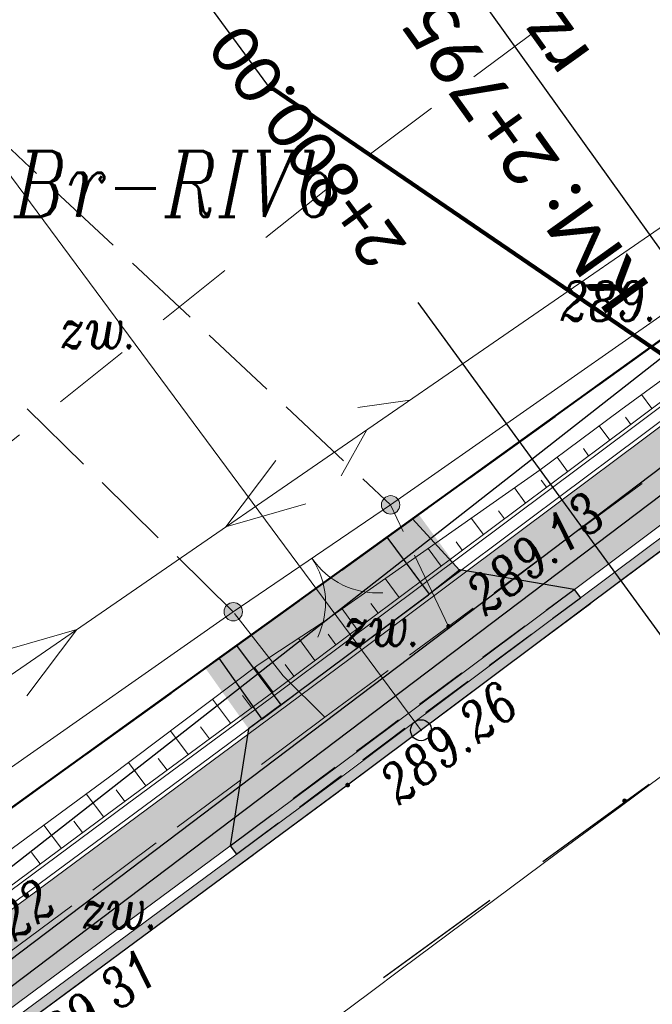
# Model space of a CAD drawing. Header units: metres. Extents: x -1 to 7476305, y 0 to 5497191.
# Tile 45 of 115: x 7475065 to 7475077, y 5496794 to 5496813. Entities that reach past the tile are written whole.
import ezdxf

# ---------------------------------------------------------------- set-up
doc = ezdxf.new("R2010")
doc.units = ezdxf.units.M
for name, pattern in [('420-500', [1.5, 1, -0.5]), ('EGBO02-500', [2.5, 1.5, -1]), ('HIDDEN', [0.375, 0.25, -0.125]), ('Krawedz', [0.75, 0.5, -0.25]), ('KTJZ01-500', [2, 1.5, -0.5])]:
    doc.linetypes.add(name, pattern=pattern)
for name, color, linetype in [('C-DROGI-KORYTARZE', 7, 'Continuous'), ('C-DROGI-PRZEKROJE', 7, 'Continuous'), ('C-DROGI-SYTUACJA', 7, 'Continuous'), ('C-SIECI-RURY', 150, 'Continuous'), ('C-SIECI-STRUKTURY-ETYKIETY', 154, 'Continuous'), ('D_ naprawakonstrukcji', 7, 'Continuous'), ('D_Granice pasa drogowego', 30, '420-500'), ('d_gRANICE PODZIAŁOWE', 92, 'Continuous'), ('D_Grupa punktów', 7, 'Continuous'), ('D_Krawężnik zaniżony', 1, '420-500'), ('D_Linia charakterystyczna', 10, 'Continuous'), ('D_Pobocze zjazdu', 32, 'Continuous'), ('D_wymiary', 7, 'Continuous'), ('D_Zjazdy', 5, 'Continuous'), ('D_Zjazdy za chodnikiem kruszywo', 41, 'Continuous')]:
    doc.layers.add(name, color=color, linetype=linetype)
for name, color, linetype, lineweight, true_color in [('EGBD03', 7, 'Continuous', 5, 0x0a0909), ('EGBK02', 7, 'Continuous', 5, 0x0a0909), ('EGBO02', 7, 'Continuous', 5, 0x0a0909), ('KTJZ01', 7, 'Continuous', 5, 0x0a0909), ('KTOK05_01', 7, 'Continuous', 5, 0x0a0909), ('RTPW01', 7, 'Continuous', 5, 0x0a0909), ('RTPW02', 7, 'Continuous', 5, 0x0a0909), ('suepnn', 7, 'Continuous', 5, 0x0a0909), ('sutp', 7, 'Continuous', 5, 0x0a0909), ('SZOPO_905', 7, 'Continuous', 5, 0x0a0909)]:
    doc.layers.add(name, color=color, linetype=linetype, lineweight=lineweight, true_color=true_color)
for name, color, linetype, lineweight in [('S-1_proj_obnizenia', 7, 'Krawedz', 30), ('S-1_proj_obrzeze', 11, 'Continuous', 30), ('S-5_opis_poprzeczka', 7, 'Continuous', 25)]:
    doc.layers.add(name, color=color, linetype=linetype, lineweight=lineweight)
doc.styles.add('! rom po 1.8mm', font='calibri.ttf', dxfattribs={"height": 0.9})
doc.styles.add('KAMIL', font='calibri.ttf', dxfattribs={"height": 0.75})
doc.styles.add('romans_pochyl', font='calibri.ttf', dxfattribs={"height": 0.75})
doc.styles.add('Style-ITALIC_1250', font='ITALIC_1250.shx')
doc.linetypes.add('KTOK05_01-500', pattern='A,3.75,[13,dgnlstyle-rozp_2015.shx,S=0.002778,R=0,X=0,Y=0],3.75', length=7.5)
doc.dimstyles.new('! 500', dxfattribs={"dimscale": 5, "dimtxt": 0.9, "dimasz": 0.18, "dimexe": 0.08, "dimexo": 0.04, "dimgap": 0.07, "dimtad": 1, "dimzin": 1, "dimtxsty": '! rom po 1.8mm', "dimcen": 0.09, "dimclrd": 256, "dimclre": 256, "dimclrt": 256, "dimazin": 1, "dimtfac": 1, "dimtix": 1, "dimtmove": 1, "dimatfit": 1, "dimfxl": 0.2, "dimlwd": -1, "dimlwe": -1, "dimarcsym": 0})

# ---------------------------------------------------------------- blocks, each defined once
blk = doc.blocks.new('A$C3d0535fb')
at = {"lineweight": 30}
h = blk.add_hatch(color=1, dxfattribs=at)
h.dxf.hatch_style = 1
h.paths.add_polyline_path([(7475075.987, 5496801.972), (7475073.811, 5496802.344), (7475073.233, 5496801.88), (7475073.232, 5496801.881), (7475073.215, 5496801.867), (7475070.406, 5496799.777), (7475070.042, 5496799.507), (7475069.792, 5496799.321), (7475069.439, 5496797.096), (7475072.374, 5496799.292)])
at = {"lineweight": 30, "true_color": 0xffffff, "transparency": 33554687}
h = blk.add_hatch(color=7, dxfattribs=at)
h.dxf.hatch_style = 1
h.paths.add_polyline_path([(7475072.374, 5496799.292), (7475069.439, 5496797.096), (7475069.559, 5496796.936), (7475072.494, 5496799.132), (7475076.106, 5496801.811), (7475075.987, 5496801.972)])
at = {"layer": 'D_Pobocze zjazdu', "lineweight": 30, "transparency": 33554687}
h = blk.add_hatch(color=256, dxfattribs=at)
h.dxf.hatch_style = 1
h.paths.add_polyline_path([(7475073.233, 5496801.88), (7475073.802, 5496802.336), (7475073.027, 5496803.396), (7475072.426, 5496802.963)])
h.paths.add_polyline_path([(7475069.792, 5496799.32), (7475070.406, 5496799.777), (7475069.56, 5496800.902), (7475068.965, 5496800.477)])
at = {"layer": 'D_Zjazdy za chodnikiem kruszywo', "lineweight": 30, "transparency": 33554687}
h = blk.add_hatch(color=256, dxfattribs=at)
h.dxf.hatch_style = 1
h.paths.add_polyline_path([(7475073.233, 5496801.88), (7475072.426, 5496802.963), (7475069.56, 5496800.902), (7475070.406, 5496799.777)])
at = {"color": 7, "lineweight": 30, "true_color": 0xffffff, "elevation": 289.535, "flags": 128}
for points in [[(7475075.987, 5496801.972), (7475076.106, 5496801.811)], [(7475069.439, 5496797.096), (7475069.559, 5496796.936)]]:
    blk.add_lwpolyline(points, dxfattribs=at)
at = {"layer": 'D_Krawężnik zaniżony', "lineweight": 30, "elevation": 579.105, "flags": 128}
for points in [[(7475069.439, 5496797.096), (7475072.374, 5496799.292), (7475075.987, 5496801.972)], [(7475069.559, 5496796.936), (7475072.494, 5496799.132), (7475076.106, 5496801.811)]]:
    blk.add_lwpolyline(points, dxfattribs=at)
at = {"layer": 'D_Pobocze zjazdu', "lineweight": 30, "elevation": 289.72, "flags": 128}
for points in [[(7475072.476, 5496802.999), (7475072.908, 5496803.311), (7475073.8, 5496802.339), (7475073.215, 5496801.867)], [(7475069.829, 5496801.095), (7475069.226, 5496800.662), (7475070.042, 5496799.507), (7475070.645, 5496799.954)]]:
    blk.add_lwpolyline(points, dxfattribs=at)
at = {"layer": 'D_Zjazdy', "color": 18, "lineweight": 30, "true_color": 0x000000, "flags": 128}
for points, elevation in [([(7475075.987, 5496801.972), (7475073.811, 5496802.344), (7475073.233, 5496801.88), (7475072.426, 5496802.964), (7475069.56, 5496800.902), (7475070.406, 5496799.777), (7475069.792, 5496799.321), (7475069.439, 5496797.096)], 289.535), ([(7475070.406, 5496799.777), (7475073.215, 5496801.867)], 289.542)]:
    blk.add_lwpolyline(points, dxfattribs=dict(at, elevation=elevation))
blk = doc.blocks.new('*D89')
at = {"layer": 'D_wymiary', "transparency": 16777216}
for p, q in [((7475114.674, 5496834.448), (7475095.709, 5496858.625)), ((7475095.663, 5496858.538), (7475066.522, 5496835.679)), ((7475085.392, 5496811.478), (7475066.427, 5496835.655))]:
    blk.add_line(p, q, dxfattribs=at)
at = {"layer": 'D_wymiary', "lineweight": 30, "transparency": 16777216}
for points in [[(7475095.654, 5496858.55), (7475095.672, 5496858.526), (7475095.734, 5496858.594)], [(7475066.513, 5496835.69), (7475066.531, 5496835.667), (7475066.451, 5496835.623)]]:
    blk.add_solid(points, dxfattribs=at)
at = {"layer": 'Defpoints', "color": 0, "lineweight": 30, "transparency": 16777216}
for p in [(7475066.451, 5496835.623), (7475114.687, 5496834.433, 289.125), (7475085.404, 5496811.462, 289)]:
    blk.add_point(p, dxfattribs=at)
at = {"layer": 'D_wymiary', "lineweight": 30, "transparency": 16777216, "insert": (7475080.246, 5496848.188), "char_height": 0.9, "attachment_point": 5, "rotation": 38.1123, "style": '! rom po 1.8mm'}
blk.add_mtext('proj. umocnienie płytami ażurowymi gr 1,20x0,10m\\P 37,22m', dxfattribs=at)
blk = doc.blocks.new('905')
at = {"layer": 'SZOPO_905', "color": 18, "linetype": 'Continuous', "lineweight": 13, "true_color": 0x0a0909}
for centre, start, end in [((-1.5, 0), 0, 60), ((1.5, 0), 120, 180)]:
    blk.add_arc(centre, 1.5, start, end, dxfattribs=at)
blk = doc.blocks.new('RTPW02')
at = {"layer": 'RTPW02', "linetype": 'Continuous', "lineweight": 13, "true_color": 0x0a0909}
h = blk.add_hatch(color=18, dxfattribs=at)
edge = h.paths.add_edge_path()
edge.add_arc((0, 0), 0.045, 0, 360)
blk = doc.blocks.new('MDCP_klauzula')
at = {"layer": 'KTOK05_01', "linetype": 'Continuous', "lineweight": 18}
h = blk.add_hatch(color=252, dxfattribs=at)
edge = h.paths.add_edge_path()
edge.add_arc((7475072.493, 5496803.578), 0.175, 0, 360)
h = blk.add_hatch(color=252, dxfattribs=at)
edge = h.paths.add_edge_path()
edge.add_arc((7475069.499, 5496801.546), 0.175, 0, 360)
at = {"layer": 'd_gRANICE PODZIAŁOWE', "color": 96, "lineweight": 30, "flags": 128}
blk.add_lwpolyline([(7475055.25, 5496790.597), (7475083.189, 5496810.712)], dxfattribs=at)
at = {"layer": 'EGBD03', "color": 96, "linetype": 'Continuous', "lineweight": 30}
blk.add_line((7475083.189, 5496810.712), (7475056.186, 5496789.58), dxfattribs=at)
at = {"layer": 'EGBO02', "color": 252, "linetype": 'EGBO02-500', "lineweight": 18, "flags": 128}
blk.add_lwpolyline([(7474912.596, 5496658.952), (7474940.276, 5496686.459), (7474968.571, 5496715.765), (7474999.422, 5496746.255), (7475028.237, 5496772.674), (7475043.438, 5496787.327), (7475072.159, 5496810.289), (7475094.114, 5496826.623), (7475118.388, 5496845.324), (7475126.952, 5496853.278), (7475138.024, 5496865.445)], dxfattribs=at)
at = {"layer": 'KTJZ01', "color": 252, "linetype": 'KTJZ01-500', "lineweight": 18}
for p, q in [((7475073.595, 5496801.267), (7475072.493, 5496803.578)), ((7475070.447, 5496800.329), (7475069.499, 5496801.546)), ((7475070.447, 5496800.329), (7475071.239, 5496799.541)), ((7475071.239, 5496799.541), (7475064.608, 5496794.602))]:
    blk.add_line(p, q, dxfattribs=at)
at = {"layer": 'KTJZ01', "color": 252, "linetype": 'KTJZ01-500', "lineweight": 18, "flags": 128}
for points in [[(7474940.948, 5496678.227), (7474942.744, 5496679.768), (7474947.468, 5496684.472), (7474951.738, 5496688.783), (7474958.027, 5496695.193), (7474962.097, 5496699.235), (7474965.673, 5496702.794), (7474969.754, 5496707.034), (7474981.843, 5496719.552), (7474986.871, 5496724.456), (7474990.284, 5496728.016), (7474993.046, 5496730.57), (7474995.803, 5496733.399), (7474999.755, 5496737.308), (7475005.043, 5496742.399), (7475009.082, 5496746.263), (7475016.386, 5496752.922), (7475018.661, 5496754.834), (7475020.089, 5496756.127), (7475022.831, 5496758.571), (7475025.815, 5496761.182), (7475031.927, 5496766.616), (7475037.923, 5496771.877), (7475045.276, 5496778.075), (7475048.776, 5496780.871), (7475053.275, 5496784.409), (7475057.865, 5496787.982), (7475065.68, 5496793.821), (7475071.675, 5496798.251), (7475080.197, 5496804.617), (7475085.951, 5496808.863), (7475092.068, 5496813.415), (7475094.463, 5496815.318), (7475099.029, 5496818.877), (7475104.515, 5496823.229), (7475105.014, 5496823.868), (7475110.261, 5496828.106), (7475116.671, 5496833.487), (7475121.299, 5496837.758), (7475127.388, 5496843.57), (7475133.626, 5496849.85), (7475138.23, 5496854.845), (7475143.855, 5496861.074), (7475148.205, 5496866.026), (7475154.747, 5496873.863), (7475160.368, 5496880.935), (7475164.02, 5496885.897), (7475167.465, 5496890.774), (7475169.395, 5496893.556), (7475177.645, 5496905.781), (7475183.716, 5496915.79), (7475187.356, 5496922.37), (7475191.312, 5496929.431), (7475194.505, 5496935.684), (7475198.366, 5496943.242), (7475201.584, 5496949.716), (7475204.91, 5496956.567), (7475209.898, 5496967.043), (7475214.268, 5496976.102), (7475219.085, 5496986.161), (7475221.068, 5496990.37), (7475223.563, 5496995.716), (7475227.167, 5497003.081), (7475229.52, 5497008.043), (7475233.202, 5497015.17), (7475236.644, 5497022.005), (7475242.538, 5497033.041), (7475245.538, 5497037.898), (7475247.914, 5497042.007), (7475248.707, 5497043.191), (7475252.159, 5497048.588), (7475253.518, 5497050.557), (7475256.496, 5497054.779), (7475262.407, 5497062.145), (7475264.477, 5497064.71), (7475272.511, 5497072.714), (7475276.959, 5497077.087), (7475283.019, 5497082.422), (7475288.616, 5497087.275), (7475294.096, 5497092.097)], [(7475069.499, 5496801.546), (7475060.674, 5496810.226), (7475062.902, 5496812.545), (7475072.493, 5496803.578)], [(7475071.239, 5496799.541), (7475073.595, 5496801.267), (7475078.814, 5496805.12), (7475085.158, 5496809.592), (7475084.398, 5496810.188)]]:
    blk.add_lwpolyline(points, dxfattribs=at)
at = {"layer": 'KTOK05_01', "color": 252, "linetype": 'Continuous', "lineweight": 18}
blk.add_line((7475069.499, 5496801.546), (7475072.493, 5496803.578), dxfattribs=at)
at = {"layer": 'KTOK05_01', "color": 252, "linetype": 'KTOK05_01-500', "lineweight": 18}
blk.add_line((7475063.18, 5496797.127), (7475069.499, 5496801.546), dxfattribs=at)
at = {"layer": 'KTOK05_01', "color": 252, "linetype": 'KTOK05_01-500', "lineweight": 18, "flags": 128}
blk.add_lwpolyline([(7475072.493, 5496803.578), (7475077.678, 5496807.201), (7475083.31, 5496811.004), (7475092.061, 5496816.91)], dxfattribs=at)
at = {"layer": 'KTOK05_01', "color": 252, "linetype": 'Continuous', "lineweight": 18}
for centre in [(7475072.493, 5496803.578), (7475069.499, 5496801.546)]:
    blk.add_circle(centre, 0.175, dxfattribs=at)
at = {"layer": 'suepnn', "color": 1, "linetype": 'Continuous', "lineweight": 13, "true_color": 0xfa0000, "flags": 128}
for points in [[(7475081.717, 5496811.662), (7475054.165, 5496792.708), (7475024.373, 5496769.616), (7474991.547, 5496737.68)], [(7475070.878, 5496803.599), (7475069.359, 5496803.161), (7475070.311, 5496804.423)], [(7475065.004, 5496800.772), (7475066.524, 5496801.21), (7475065.571, 5496799.948)]]:
    blk.add_lwpolyline(points, dxfattribs=at)
at = {"layer": 'sutp', "color": 30, "linetype": 'Continuous', "lineweight": 13, "true_color": 0xff9100}
for p, q in [((7475072.86, 5496805.569), (7475071.87, 5496805.431)), ((7475072.037, 5496805.003), (7475071.553, 5496804.127))]:
    blk.add_line(p, q, dxfattribs=at)
at = {"layer": 'sutp', "color": 30, "linetype": 'Continuous', "lineweight": 13, "true_color": 0xff9100, "flags": 128}
blk.add_lwpolyline([(7475024.373, 5496769.616), (7475054.165, 5496792.708), (7475081.717, 5496811.662)], dxfattribs=at)
at = {"layer": 'RTPW02', "color": 252, "linetype": 'Continuous', "lineweight": 18}
for p in [(7475073.595, 5496801.267), (7475071.675, 5496798.251), (7475076.944, 5496797.952)]:
    blk.add_blockref('RTPW02', p, dxfattribs=at)
at = {"layer": 'SZOPO_905', "color": 252, "linetype": 'Continuous', "lineweight": 18, "rotation": 214.1643740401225}
blk.add_blockref('905', (7475070.996, 5496802.562), dxfattribs=at)
at = {"layer": 'EGBK02', "color": 252, "linetype": 'Continuous', "lineweight": 18, "style": 'Style-ITALIC_1250', "width": 0.8}
blk.add_text('Br-RIVb', height=1.25, dxfattribs=at).set_placement((7475065.327, 5496809.053))
at = {"layer": 'KTJZ01', "color": 252, "linetype": 'Continuous', "lineweight": 18, "style": 'Style-ITALIC_1250', "width": 0.8}
for p in [(7475066.178, 5496806.554), (7475071.578, 5496800.897), (7475066.586, 5496795.523)]:
    blk.add_text('zw.', height=0.75, dxfattribs=at).set_placement(p)
at = {"layer": 'RTPW01', "color": 252, "linetype": 'Continuous', "lineweight": 18, "style": 'Style-ITALIC_1250', "width": 0.8}
blk.add_text('289.0', height=0.75, dxfattribs=at).set_placement((7475075.722, 5496807.076))
at = {"layer": 'RTPW02', "color": 252, "linetype": 'Continuous', "lineweight": 18, "style": 'Style-ITALIC_1250', "width": 0.8}
for s, p in [('289.13', (7475074.296, 5496801.447)), ('289.26', (7475072.653, 5496797.852)), ('289.22', (7475063.847, 5496794.093)), ('289.31', (7475065.825, 5496792.783))]:
    blk.add_text(s, height=0.75, rotation=37.9349, dxfattribs=at).set_placement(p)
blk = doc.blocks.new('okrag')
at = {"color": 0}
blk.add_circle((0, 0), 0.5, dxfattribs=at)
blk = doc.blocks.new('*U230', base_point=(7475073.071, 5496799.294))
at = {"lineweight": -2, "xscale": 0.4, "yscale": 0.4, "zscale": 0.4}
blk.add_blockref('okrag', (7475073.071, 5496799.294), dxfattribs=at)

msp = doc.modelspace()

# ---------------------------------------------------------------- linework, layer by layer
at = {"layer": 'D_ naprawakonstrukcji', "color": 18, "lineweight": 30, "true_color": 0x000000, "flags": 128}
msp.add_lwpolyline([(7475092.412, 5496817.061), (7475083.189, 5496810.712), (7475063.35, 5496796.429), (7475055.25, 5496790.597), (7475035.25, 5496773.04), (7475032.26, 5496770.67), (7475010.572, 5496750.962)], dxfattribs=at)
at = {"layer": 'D_Granice pasa drogowego', "lineweight": 50, "ltscale": 2, "flags": 128}
msp.add_lwpolyline([(7474871.194, 5496602.021), (7474875.844, 5496605.985), (7474886.51, 5496614.328), (7474893.187, 5496619.551), (7474906.364, 5496629.859), (7474908.002, 5496630.38), (7474914.804, 5496638.74), (7474928.905, 5496651.777), (7474946.406, 5496669.552), (7474957.321, 5496680.639), (7474994.148, 5496718.045), (7475014.642, 5496738.841), (7475028.014, 5496750.844), (7475033.755, 5496755.998), (7475037.841, 5496759.479), (7475046.672, 5496767.002), (7475050.423, 5496770.198), (7475056.626, 5496775.2), (7475065.197, 5496781.478), (7475069.506, 5496784.668), (7475083.953, 5496795.64), (7475091.313, 5496801.229), (7475097.69, 5496806.073), (7475103.398, 5496810.407), (7475110.576, 5496816.081), (7475114.68, 5496819.326), (7475120.064, 5496824.042), (7475130.991, 5496833.37), (7475144.36, 5496846.35), (7475159.914, 5496864.742), (7475165.321, 5496871.433), (7475168.549, 5496875.377), (7475175.09, 5496884.328), (7475189.457, 5496903.989), (7475193.179, 5496911.075), (7475198.108, 5496920.456), (7475202.904, 5496929.586), (7475209.984, 5496944.676), (7475224.229, 5496974.661), (7475228.871, 5496985.456), (7475234.774, 5496999.181), (7475235.211, 5497000), (7475244.883, 5497018.143), (7475247.158, 5497021.622), (7475253.509, 5497032.362), (7475263.655, 5497046.357), (7475275.03, 5497059.7), (7475278.404, 5497063.267), (7475280.249, 5497065.127), (7475283.737, 5497068.192), (7475289.77, 5497074.68), (7475292.049, 5497076.649), (7475298.288, 5497082.039), (7475318.081, 5497097.784), (7475318.6, 5497101.12), (7475308.342, 5497109.277), (7475299.764, 5497105.915), (7475300.031, 5497102.685), (7475290.434, 5497094.878), (7475285.765, 5497091.08), (7475277.631, 5497083.259), (7475263.588, 5497069.572), (7475259.571, 5497065.54), (7475255.16, 5497060.7), (7475248.447, 5497051.193), (7475241.071, 5497040.575), (7475236.851, 5497034.5), (7475232.87, 5497026.192), (7475228.603, 5497017.286), (7475222.129, 5497003.773), (7475221.6, 5497002.67), (7475223.058, 5497002.07), (7475222.491, 5496999.056), (7475222.104, 5496998.239), (7475217.488, 5496988.479), (7475214.662, 5496982.503), (7475211.997, 5496976.871), (7475210.402, 5496973.497), (7475207.108, 5496966.534), (7475200.594, 5496952.761), (7475195.041, 5496942.357), (7475186.706, 5496926.741), (7475181.863, 5496917.665), (7475180.812, 5496915.697), (7475174.258, 5496906.159), (7475161.354, 5496887.311), (7475156.287, 5496881.059), (7475137.148, 5496857.357), (7475129.378, 5496848.794), (7475126.377, 5496845.473), (7475122.357, 5496841.906), (7475113.346, 5496833.897), (7475108.201, 5496829.327), (7475103.572, 5496825.562), (7475101.251, 5496823.675), (7475097.151, 5496820.343), (7475092.412, 5496817.061), (7475083.189, 5496810.712), (7475063.35, 5496796.429), (7475055.25, 5496790.597), (7475035.25, 5496773.04), (7475032.26, 5496770.67), (7475010.572, 5496750.962), (7475002.025, 5496743.149), (7474993.311, 5496735.182), (7474991.33, 5496733.29), (7474987.11, 5496729.262), (7474981.728, 5496724.125), (7474978.688, 5496721.224), (7474975.041, 5496717.744), (7474967.615, 5496710.352), (7474955.357, 5496698.026), (7474948.808, 5496691.442), (7474943.173, 5496685.776), (7474941.426, 5496684.019), (7474940.056, 5496682.642), (7474939.655, 5496682.287), (7474931.483, 5496675.053), (7474923.147, 5496667.674), (7474919.881, 5496664.783), (7474908.976, 5496655.13), (7474905.9, 5496652.407), (7474901.86, 5496653.48)], dxfattribs=at)

# ---------------------------------------------------------------- block references
msp.add_blockref('A$C3d0535fb', (0, 0))

# ---------------------------------------------------------------- dimensions: what is measured, and where the dimension line sits
at = {"layer": 'D_wymiary', "color": 18, "lineweight": 30, "true_color": 0x000000}
dim = msp.add_aligned_dim(p1=(7475114.687, 5496834.433, 289.125), p2=(7475085.404, 5496811.462, 289), distance=-30.708, text='proj. umocnienie płytami ażurowymi gr 1,20x0,10m\\P <>m', dimstyle='! 500', override={"dimscale": 0.5}, dxfattribs=at)
dim.commit()
dim.dimension.update_dxf_attribs({"geometry": '*D89', "text_midpoint": (7475080.246, 5496848.188)})

# ---------------------------------------------------------------- next in the draw order: block references
at = {"layer": 'RTPW01', "color": 18, "lineweight": 30, "true_color": 0x000000}
msp.add_blockref('MDCP_klauzula', (0, 0), dxfattribs=at)

# ---------------------------------------------------------------- next in the draw order: hatches: boundary and pattern name
at = {"layer": 'C-DROGI-KORYTARZE', "linetype": 'Continuous', "lineweight": -3, "true_color": 0xfeeab9}
msp.add_hatch(color=254, dxfattribs=at).paths.add_polyline_path([(7475086.635, 5496809.87), (7475085.708, 5496809.181), (7475085.407, 5496808.958), (7475079.962, 5496804.941), (7475078.167, 5496803.6), (7475076.641, 5496802.46), (7475072.614, 5496799.451), (7475071.436, 5496798.572), (7475068.575, 5496796.458), (7475065.438, 5496794.139), (7475064.535, 5496793.465), (7475060.507, 5496790.456), (7475059.05, 5496789.367), (7475057.618, 5496788.297), (7475056.496, 5496787.423), (7475053.026, 5496784.722), (7475052.53, 5496784.332), (7475050.146, 5496782.457), (7475049.205, 5496783.626), (7475051.594, 5496785.504), (7475052.091, 5496785.895), (7475055.569, 5496788.602), (7475056.694, 5496789.478), (7475058.129, 5496790.55), (7475059.589, 5496791.641), (7475063.625, 5496794.657), (7475064.529, 5496795.333), (7475067.673, 5496797.656), (7475070.54, 5496799.775), (7475071.72, 5496800.656), (7475075.756, 5496803.671), (7475077.285, 5496804.813), (7475079.08, 5496806.154), (7475084.496, 5496810.15), (7475084.797, 5496810.373), (7475085.724, 5496811.062), (7475086.635, 5496809.87)], flags=0)
at = {"layer": 'C-DROGI-PRZEKROJE', "linetype": 'Continuous', "lineweight": -3}
msp.add_hatch(color=5, dxfattribs=at).paths.add_polyline_path([(7475086.877, 5496809.552), (7475085.951, 5496808.863), (7475085.65, 5496808.641), (7475080.197, 5496804.617), (7475078.402, 5496803.276), (7475076.877, 5496802.137), (7475072.852, 5496799.13), (7475071.675, 5496798.251), (7475068.816, 5496796.138), (7475065.68, 5496793.821), (7475064.778, 5496793.147), (7475060.752, 5496790.139), (7475059.296, 5496789.051), (7475057.865, 5496787.982), (7475056.743, 5496787.109), (7475053.275, 5496784.409), (7475052.779, 5496784.019), (7475050.397, 5496782.145), (7475050.271, 5496782.302), (7475052.654, 5496784.176), (7475053.15, 5496784.566), (7475056.619, 5496787.266), (7475057.741, 5496788.14), (7475059.173, 5496789.209), (7475060.63, 5496790.298), (7475064.657, 5496793.306), (7475065.559, 5496793.98), (7475068.695, 5496796.298), (7475071.555, 5496798.412), (7475072.733, 5496799.291), (7475076.759, 5496802.299), (7475078.285, 5496803.439), (7475080.079, 5496804.779), (7475085.528, 5496808.8), (7475085.829, 5496809.022), (7475086.756, 5496809.712), (7475086.877, 5496809.552)], flags=0)

# ---------------------------------------------------------------- next in the draw order: linework, layer by layer
at = {"layer": 'C-DROGI-KORYTARZE', "color": 34, "linetype": 'Continuous', "lineweight": 15}
for p, q in [((7475077.462, 5496805.407, 289.312), (7475077.267, 5496805.675, 289.091)), ((7475077.061, 5496805.108, 289.304), (7475076.962, 5496805.244, 289.192)), ((7475076.66, 5496804.808, 289.303), (7475076.462, 5496805.081, 289.078)), ((7475075.859, 5496804.21, 289.301), (7475075.66, 5496804.483, 289.075)), ((7475076.26, 5496804.509, 289.302), (7475076.16, 5496804.646, 289.189)), ((7475075.459, 5496803.911, 289.301), (7475075.358, 5496804.049, 289.187)), ((7475075.058, 5496803.611, 289.305), (7475074.847, 5496803.899, 289.067)), ((7475074.657, 5496803.312, 289.309), (7475074.548, 5496803.462, 289.185)), ((7475074.257, 5496803.013, 289.314), (7475074.028, 5496803.325, 289.056)), ((7475073.856, 5496802.714, 289.318), (7475073.737, 5496802.876, 289.184)), ((7475073.456, 5496802.415, 289.322), (7475073.208, 5496802.75, 289.044)), ((7475073.055, 5496802.115, 289.327), (7475072.927, 5496802.289, 289.183)), ((7475072.655, 5496801.816, 289.331), (7475072.389, 5496802.176, 289.033)), ((7475072.254, 5496801.517, 289.335), (7475072.116, 5496801.703, 289.181)), ((7475071.853, 5496801.218, 289.34), (7475071.569, 5496801.601, 289.021)), ((7475071.453, 5496800.918, 289.346), (7475071.305, 5496801.117, 289.181)), ((7475071.052, 5496800.619, 289.363), (7475070.739, 5496801.041, 289.013)), ((7475070.652, 5496800.32, 289.381), (7475070.486, 5496800.543, 289.196)), ((7475070.251, 5496800.021, 289.397), (7475069.904, 5496800.487, 289.01)), ((7475069.447, 5496799.427, 289.403), (7475069.105, 5496799.884, 289.022)), ((7475069.849, 5496799.724, 289.4), (7475069.677, 5496799.955, 289.208)), ((7475068.642, 5496798.832, 289.409), (7475068.306, 5496799.282, 289.035)), ((7475069.044, 5496799.13, 289.406), (7475068.875, 5496799.356, 289.217)), ((7475067.838, 5496798.238, 289.415), (7475067.507, 5496798.679, 289.047)), ((7475068.24, 5496798.535, 289.412), (7475068.073, 5496798.758, 289.226)), ((7475067.436, 5496797.941, 289.418), (7475067.271, 5496798.16, 289.236)), ((7475067.034, 5496797.644, 289.421), (7475066.703, 5496798.082, 289.055)), ((7475066.632, 5496797.347, 289.424), (7475066.466, 5496797.566, 289.241)), ((7475066.23, 5496797.049, 289.427), (7475065.896, 5496797.49, 289.059)), ((7475065.828, 5496796.752, 289.43), (7475065.66, 5496796.973, 289.246))]:
    msp.add_line(p, q, dxfattribs=at)
at = {"layer": 'C-DROGI-KORYTARZE', "color": 32, "linetype": 'Continuous', "lineweight": 15}
msp.add_polyline3d([(7475085.212, 5496811.732, 288.958), (7475084.284, 5496811.045, 288.986), (7475083.996, 5496810.805, 289.001), (7475078.68, 5496806.704, 289.132), (7475076.87, 5496805.385, 289.079), (7475075.338, 5496804.243, 289.074), (7475071.207, 5496801.348, 289.016), (7475069.972, 5496800.538, 289.008), (7475067.122, 5496798.389, 289.053), (7475063.965, 5496796.074, 289.068), (7475063.071, 5496795.383, 289.052), (7475058.845, 5496792.6, 288.875), (7475057.324, 5496791.583, 288.863), (7475055.804, 5496790.614, 288.836), (7475054.723, 5496789.678, 288.889), (7475051.426, 5496786.731, 289.128), (7475050.985, 5496786.267, 289.193), (7475048.609, 5496784.367, 289.226)], dxfattribs=at)
at = {"layer": 'C-DROGI-KORYTARZE', "color": 26, "linetype": 'Continuous', "lineweight": 15}
msp.add_polyline3d([(7475085.499, 5496811.356, 289.273), (7475084.573, 5496810.667, 289.304), (7475084.271, 5496810.444, 289.303), (7475078.862, 5496806.453, 289.338), (7475077.068, 5496805.113, 289.304), (7475075.538, 5496803.97, 289.3), (7475071.5, 5496800.953, 289.344), (7475070.319, 5496800.071, 289.396), (7475067.451, 5496797.952, 289.418), (7475064.305, 5496795.627, 289.442), (7475063.4, 5496794.951, 289.414), (7475059.362, 5496791.934, 289.437), (7475057.901, 5496790.842, 289.489), (7475056.465, 5496789.769, 289.551), (7475055.34, 5496788.893, 289.555), (7475051.861, 5496786.185, 289.594), (7475051.363, 5496785.793, 289.597), (7475048.973, 5496783.914, 289.614)], dxfattribs=at)
at = {"layer": 'C-DROGI-PRZEKROJE', "color": 10, "linetype": 'Continuous', "lineweight": 15, "ltscale": 0.3}
for points in [[(7475090.714, 5496815.148, 289.271), (7475084.623, 5496810.615, 289.288), (7475084.324, 5496810.395, 289.287), (7475078.871, 5496806.371, 289.322), (7475077.072, 5496805.028, 289.288), (7475075.547, 5496803.888, 289.284), (7475071.52, 5496800.88, 289.328), (7475070.347, 5496800.004, 289.38), (7475067.49, 5496797.893, 289.402), (7475064.35, 5496795.572, 289.426), (7475063.444, 5496794.895, 289.398), (7475059.417, 5496791.887, 289.421), (7475057.961, 5496790.798, 289.473), (7475056.515, 5496789.718, 289.535), (7475055.378, 5496788.834, 289.539), (7475051.906, 5496786.13, 289.578)], [(7475085.724, 5496811.062, 289.287), (7475084.797, 5496810.373, 289.318), (7475084.496, 5496810.15, 289.317), (7475079.08, 5496806.154, 289.352), (7475077.285, 5496804.813, 289.318), (7475075.756, 5496803.671, 289.314), (7475071.72, 5496800.656, 289.358), (7475070.54, 5496799.775, 289.41), (7475067.673, 5496797.656, 289.432), (7475064.529, 5496795.333, 289.456), (7475063.625, 5496794.657, 289.428), (7475059.589, 5496791.641, 289.451), (7475058.129, 5496790.55, 289.503), (7475056.694, 5496789.478, 289.565), (7475055.569, 5496788.602, 289.569), (7475052.091, 5496785.895, 289.608), (7475051.594, 5496785.504, 289.611), (7475049.205, 5496783.626, 289.628)], [(7475086.635, 5496809.87, 289.257), (7475085.708, 5496809.181, 289.288), (7475085.407, 5496808.958, 289.287), (7475079.962, 5496804.941, 289.322), (7475078.167, 5496803.6, 289.288), (7475076.641, 5496802.46, 289.284), (7475072.614, 5496799.451, 289.328), (7475071.436, 5496798.572, 289.38), (7475068.575, 5496796.458, 289.402), (7475065.438, 5496794.139, 289.426), (7475064.535, 5496793.465, 289.398), (7475060.507, 5496790.456, 289.421), (7475059.05, 5496789.367, 289.473), (7475057.618, 5496788.297, 289.535), (7475056.496, 5496787.423, 289.539), (7475053.026, 5496784.722, 289.578), (7475052.53, 5496784.332, 289.581), (7475050.146, 5496782.457, 289.598)], [(7475086.756, 5496809.711, 289.117), (7475085.83, 5496809.022, 289.148), (7475085.528, 5496808.799, 289.147), (7475080.079, 5496804.779, 289.182), (7475078.285, 5496803.438, 289.148), (7475076.759, 5496802.299, 289.144), (7475072.733, 5496799.291, 289.188), (7475071.556, 5496798.411, 289.24), (7475068.696, 5496796.298, 289.262), (7475065.559, 5496793.98, 289.286), (7475064.657, 5496793.306, 289.258), (7475060.63, 5496790.297, 289.281), (7475059.173, 5496789.209, 289.333), (7475057.742, 5496788.139, 289.395), (7475056.619, 5496787.266, 289.399), (7475053.15, 5496784.565, 289.438), (7475052.654, 5496784.175, 289.441), (7475050.271, 5496782.301, 289.458)], [(7475086.877, 5496809.552, 289.137), (7475085.951, 5496808.863, 289.168), (7475085.65, 5496808.641, 289.167), (7475080.197, 5496804.617, 289.202), (7475078.402, 5496803.276, 289.168), (7475076.877, 5496802.137, 289.164), (7475072.852, 5496799.13, 289.208), (7475071.675, 5496798.251, 289.26), (7475068.816, 5496796.138, 289.282), (7475065.68, 5496793.821, 289.306), (7475064.778, 5496793.147, 289.278), (7475060.752, 5496790.139, 289.301), (7475059.296, 5496789.051, 289.353), (7475057.865, 5496787.982, 289.415), (7475056.743, 5496787.109, 289.419), (7475053.275, 5496784.409, 289.458), (7475052.779, 5496784.019, 289.461), (7475050.397, 5496782.145, 289.478)]]:
    msp.add_polyline3d(points, dxfattribs=at)
at = {"layer": 'C-DROGI-PRZEKROJE', "color": 1, "linetype": 'Continuous', "lineweight": 15}
msp.add_polyline3d([(7475086.635, 5496809.87, 289.257), (7475085.708, 5496809.181, 289.288), (7475085.407, 5496808.958, 289.287), (7475079.962, 5496804.941, 289.322), (7475078.167, 5496803.6, 289.288), (7475076.641, 5496802.46, 289.284), (7475072.614, 5496799.451, 289.328), (7475071.436, 5496798.572, 289.38), (7475068.575, 5496796.458, 289.402), (7475065.438, 5496794.139, 289.426), (7475064.535, 5496793.465, 289.398), (7475060.507, 5496790.456, 289.421), (7475059.05, 5496789.367, 289.473), (7475057.618, 5496788.297, 289.535), (7475056.496, 5496787.423, 289.539), (7475053.026, 5496784.722, 289.578), (7475052.53, 5496784.332, 289.581), (7475050.146, 5496782.457, 289.598)], dxfattribs=at)
at = {"layer": 'C-DROGI-PRZEKROJE', "color": 7, "linetype": 'Continuous', "lineweight": -3}
msp.add_polyline3d([(7475086.877, 5496809.552, 289.117), (7475085.951, 5496808.863, 289.148), (7475085.65, 5496808.641, 289.147), (7475080.197, 5496804.617, 289.182), (7475078.402, 5496803.276, 289.148), (7475076.877, 5496802.137, 289.144), (7475072.852, 5496799.13, 289.188), (7475071.675, 5496798.251, 289.24), (7475068.816, 5496796.138, 289.262), (7475065.68, 5496793.821, 289.286), (7475064.778, 5496793.147, 289.258), (7475060.752, 5496790.139, 289.281), (7475059.296, 5496789.051, 289.333), (7475057.865, 5496787.982, 289.395), (7475056.743, 5496787.109, 289.399), (7475053.275, 5496784.409, 289.438), (7475052.779, 5496784.019, 289.441), (7475050.397, 5496782.145, 289.458)], dxfattribs=at)
at = {"layer": 'C-DROGI-SYTUACJA', "color": 8, "linetype": 'HIDDEN', "lineweight": -3, "ltscale": 10}
msp.add_line((7475080.446, 5496800.465), (7475061.265, 5496786.524), dxfattribs=at)
at = {"layer": 'C-DROGI-SYTUACJA', "color": 1, "linetype": 'Continuous', "lineweight": 15, "ltscale": 0.5, "flags": 128}
msp.add_lwpolyline([(7475080.446, 5496800.465, 0.016694), (7475043.057, 5496771.335)], format="xyb", dxfattribs=at)
at = {"layer": 'C-SIECI-RURY', "color": 150, "linetype": 'Continuous', "lineweight": 30}
for p, q in [((7475045.23, 5496779.797), (7475079.129, 5496805.42)), ((7475045.483, 5496779.463), (7475079.381, 5496805.086))]:
    msp.add_line(p, q, dxfattribs=at)
at = {"layer": 'C-SIECI-STRUKTURY-ETYKIETY', "color": 154, "linetype": 'Continuous', "lineweight": -3}
for p, q in [((7475070.208, 5496811.485, 289.234), (7475058.386, 5496827.617, 289.234)), ((7475079.674, 5496805.569, 289.232), (7475068.028, 5496821.829, 289.232))]:
    msp.add_line(p, q, dxfattribs=at)
at = {"layer": 'D_Linia charakterystyczna', "color": 10, "linetype": 'Continuous', "lineweight": 30, "ltscale": 0.1}
msp.add_polyline3d([(7475092.412, 5496817.061, 0.504), (7475083.189, 5496810.712, 0.69), (7475063.35, 5496796.429, 0.64), (7475055.25, 5496790.597, 0.49), (7475035.25, 5496773.04, 0.413), (7475032.26, 5496770.67, 0.567), (7475010.572, 5496750.962, 1.313)], dxfattribs=at)
at = {"layer": 'D_Linia charakterystyczna', "color": 212, "linetype": 'Continuous', "lineweight": 40, "true_color": 0xd200d2}
msp.add_polyline3d([(7475022.656, 5496761.943, 289.29), (7475028.473, 5496767.228, 289.019), (7475029.996, 5496768.613, 288.969), (7475031.181, 5496769.69, 288.93), (7475032.26, 5496770.67, 288.894), (7475035.25, 5496773.04, 288.753), (7475045.496, 5496782.038, 289.21), (7475055.244, 5496790.597, 288.838), (7475083.189, 5496810.712, 289.036), (7475092.412, 5496817.061, 288.851)], dxfattribs=at)
at = {"layer": 'D_Linia charakterystyczna', "color": 10, "linetype": 'Continuous', "lineweight": -3, "ltscale": 0.1}
msp.add_polyline3d([(7475092.412, 5496817.061, 288.851), (7475083.189, 5496810.712, 289.036), (7475063.35, 5496796.429, 288.987), (7475055.25, 5496790.597, 288.837), (7475045.497, 5496782.036, 288.796), (7475035.25, 5496773.04, 288.753), (7475032.26, 5496770.67, 288.894), (7475031.181, 5496769.69, 288.93), (7475029.996, 5496768.613, 288.969), (7475028.473, 5496767.228, 289.019), (7475022.657, 5496761.943, 289.21)], dxfattribs=at)
at = {"layer": 'S-1_proj_obnizenia', "color": 7, "linetype": 'Continuous', "lineweight": 18}
msp.add_line((7475073.078, 5496799.28), (7475053.726, 5496825.391), dxfattribs=at)
at = {"layer": 'S-1_proj_obrzeze', "color": 250, "linetype": 'Continuous', "lineweight": 15}
for points in [[(7475085.675, 5496811.126, 289.287), (7475084.749, 5496810.436, 289.318), (7475084.447, 5496810.214, 289.317), (7475079.033, 5496806.219, 289.352), (7475077.238, 5496804.878, 289.318), (7475075.709, 5496803.736, 289.314), (7475071.672, 5496800.72, 289.358), (7475070.492, 5496799.839, 289.41), (7475067.625, 5496797.72, 289.432), (7475064.481, 5496795.396, 289.456), (7475063.576, 5496794.721, 289.428), (7475059.54, 5496791.704, 289.451), (7475058.079, 5496790.613, 289.503), (7475056.644, 5496789.541, 289.565), (7475055.519, 5496788.665, 289.569), (7475052.042, 5496785.958, 289.608), (7475051.544, 5496785.567, 289.611), (7475049.155, 5496783.688, 289.628)], [(7475085.724, 5496811.062, 289.287), (7475084.797, 5496810.373, 289.318), (7475084.496, 5496810.15, 289.317), (7475079.08, 5496806.154, 289.352), (7475077.285, 5496804.813, 289.318), (7475075.756, 5496803.671, 289.314), (7475071.72, 5496800.656, 289.358), (7475070.54, 5496799.775, 289.41), (7475067.673, 5496797.656, 289.432), (7475064.529, 5496795.333, 289.456), (7475063.625, 5496794.657, 289.428), (7475059.589, 5496791.641, 289.451), (7475058.129, 5496790.55, 289.503), (7475056.694, 5496789.478, 289.565), (7475055.569, 5496788.602, 289.569), (7475052.091, 5496785.895, 289.608), (7475051.594, 5496785.504, 289.611), (7475049.205, 5496783.626, 289.628)]]:
    msp.add_polyline3d(points, dxfattribs=at)
at = {"layer": 'S-5_opis_poprzeczka', "color": 7, "linetype": 'Continuous', "lineweight": 25}
msp.add_lwpolyline([(7475079.505, 5496798.542), (7475078.915, 5496799.349), (7475073.014, 5496807.423)], dxfattribs=at)

# ---------------------------------------------------------------- next in the draw order: block references
at = {"layer": 'D_Grupa punktów', "color": 18, "true_color": 0x000000}
msp.add_blockref('*U230', (7475073.071, 5496799.294), dxfattribs=at)

# ---------------------------------------------------------------- next in the draw order: texts
at = {"layer": 'C-SIECI-STRUKTURY-ETYKIETY', "color": 154, "linetype": 'Continuous', "lineweight": -3, "insert": (7475074.183, 5496815.167, 289.232), "char_height": 1, "attachment_point": 8, "rotation": 125.6119, "style": 'KAMIL'}
msp.add_mtext('KM: 2+795.73{\\fCalibri|b0|i0|c238|p34; }∅{\\fCalibri|b0|i0|c238|p34;1000mm}\\Prz.{\\fCalibri|b0|i0|c238|p34;w}.289.23', dxfattribs=at)
at = {"layer": 'S-5_opis_poprzeczka', "color": 7, "linetype": 'Continuous', "lineweight": 25, "insert": (7475069.705, 5496812.797), "char_height": 0.9, "attachment_point": 9, "rotation": 126.1625, "style": 'romans_pochyl'}
msp.add_mtext('{\\fCalibri|b0|i0|c238|p34;\\C256;2+800.00}', dxfattribs=at)

# ---------------------------------------------------------------- next in the draw order: leaders
at = {"layer": 'C-SIECI-STRUKTURY-ETYKIETY', "color": 154, "linetype": 'Continuous', "lineweight": -3}
msp.add_leader([(7475080.084, 5496804.78, 289.234), (7475070.258, 5496811.485, 289.234), (7475070.208, 5496811.485, 289.234)], dimstyle='! 500', override={"dimscale": 1, "dimasz": 0.05, "dimclrd": 256, "dimldrblk": 'DotSmall', "dimlwd": 65535}, dxfattribs=at)

doc.saveas('drawing.dxf')
